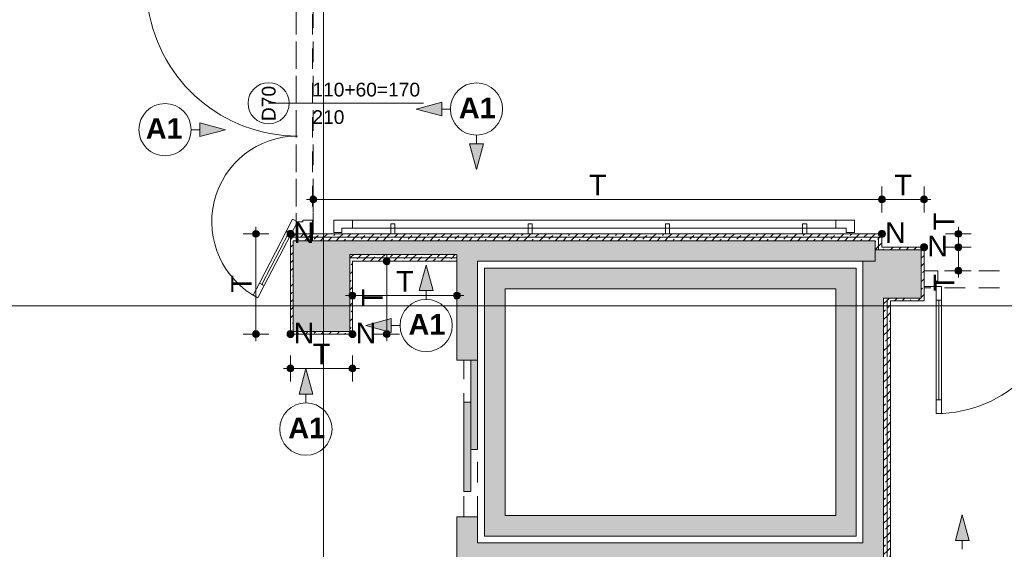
# Paper-space layout 'A-50 WYKOŃCZENIA ŚCIAN - PIĘTRO 5' of a CAD drawing. Header units: millimetres. Extents: x 0 to 420, y 0 to 297.
# Tile 7 of 11: x 173 to 245, y 149 to 187. Entities that reach past the tile are written whole.
import ezdxf
from ezdxf.xclip import XClip

# ---------------------------------------------------------------- set-up
doc = ezdxf.new("R2010")
doc.units = ezdxf.units.MM
doc.header["$MEASUREMENT"] = 0
doc.header["$XCLIPFRAME"] = 0
for name, pattern in [('DASHDOTX2', [1000, 500, -250, 0, -250]), ('Przer. długie kreski', [2.5, 1.5, -1]), ('PRZERYWANA_DU_A', [550, 350, -200])]:
    doc.linetypes.add(name, pattern=pattern)
for name, color, linetype in [('A__OKŁADZINY ŚCIAN', 7, 'Continuous'), ('A_podrys', 7, 'Continuous'), ('A_winda', 7, 'Continuous'), ('A_ściany', 7, 'Continuous'), ('A_ściany proj', 7, 'Continuous'), ('AR P NAROŻNIKI', 7, 'Continuous')]:
    doc.layers.add(name, color=color, linetype=linetype)
for name, color, linetype, lineweight in [('A__OKŁADZINY ŚCIAN_Nr_pióra__1', 7, 'Continuous', 20), ('A_winda_Nr_pióra__1', 7, 'Continuous', 20), ('A_ściany proj_Nr_pióra__1', 7, 'Continuous', 20), ('A_ściany proj_Nr_pióra__2', 8, 'Continuous', 13), ('A_ściany_Nr_pióra__1', 7, 'Continuous', 20), ('AR P NAROŻNIKI_Nr_pióra__1', 7, 'Continuous', 20), ('AR P NAROŻNIKI_Nr_pióra__2', 8, 'Continuous', 13), ('Drzwi Archicad_Nr_pióra__1', 7, 'Continuous', 20), ('Drzwi Archicad_Nr_pióra__3', 252, 'Continuous', 13), ('Znaczniki drzwi Archicada_Nr_pióra__3', 252, 'Continuous', 13)]:
    doc.layers.add(name, color=color, linetype=linetype, lineweight=lineweight)
for name, color, linetype, lineweight, true_color in [('A__OKŁADZINY ŚCIAN_Nr_pióra__7', 7, 'Continuous', 18, 0x171717), ('A_osie_Nr_pióra__16', 7, 'Continuous', 5, 0x0f0f0f), ('A_ściany proj_Nr_pióra__10', 7, 'Continuous', 13, 0x4b4b4b), ('A_ściany proj_Nr_pióra__21', 7, 'Continuous', 5, 0xb0b0b0), ('A_ściany_Nr_pióra__10', 7, 'Continuous', 13, 0x4b4b4b), ('AR ODBOJOPORĘCZ_Nr_pióra__10', 7, 'Continuous', 13, 0x4b4b4b), ('AR P NAROŻNIKI_Nr_pióra__7', 7, 'Continuous', 18, 0x171717)]:
    doc.layers.add(name, color=color, linetype=linetype, lineweight=lineweight, true_color=true_color)
doc.styles.add('STYL_AUTOMATYCZNY_1', font='arial.ttf')
doc.styles.add('STYL_AUTOMATYCZNY_3', font='arial.ttf')
doc.styles.add('STYL_AUTOMATYCZNY_4', font='arial.ttf')
doc.styles.add('STYL_AUTOMATYCZNY_5', font='arial.ttf')
pattern_1 = [(45, (-1580.2707, -278.4727), (-0.57024626, 0.57024626), []), (45, (-1579.70045, -278.4727), (-0.57024626, 0.57024626), [0.40323, -0.20161])]

# ---------------------------------------------------------------- blocks, each defined once
blk = doc.blocks.new('Rysunek_1_1', base_point=(-1580.271, -278.473))
at = {"layer": 'A__OKŁADZINY ŚCIAN', "linetype": 'Continuous', "lineweight": 0, "true_color": 0x000000}
for points in [[(201.77, 180.935), (203.636, 180.435), (203.636, 181.435)], [(187.881, 179.433), (186.015, 179.933), (186.015, 178.933)], [(206.172, 176.532), (206.672, 178.398), (205.672, 178.398)], [(202.504, 169.582), (202.004, 167.716), (203.004, 167.716)], [(198.101, 165.179), (199.967, 164.679), (199.967, 165.679)], [(193.744, 162.046), (193.244, 160.18), (194.244, 160.18)], [(241.564, 151.392), (241.064, 149.526), (242.064, 149.526)]]:
    blk.add_hatch(color=18, dxfattribs=at).paths.add_polyline_path(points)
at = {"layer": 'A__OKŁADZINY ŚCIAN', "linetype": 'Continuous', "lineweight": 0, "true_color": 0x171717}
for points in [[(194.026, 174.352), (194.045, 174.256), (194.1, 174.175), (194.181, 174.121), (194.276, 174.102), (194.372, 174.121), (194.453, 174.175), (194.507, 174.256), (194.526, 174.352), (194.507, 174.448), (194.453, 174.529), (194.372, 174.583), (194.276, 174.602), (194.181, 174.583), (194.1, 174.529), (194.045, 174.448)], [(235.461, 174.352), (235.48, 174.256), (235.534, 174.175), (235.615, 174.121), (235.711, 174.102), (235.806, 174.121), (235.887, 174.175), (235.942, 174.256), (235.961, 174.352), (235.942, 174.448), (235.887, 174.529), (235.806, 174.583), (235.711, 174.602), (235.615, 174.583), (235.534, 174.529), (235.48, 174.448)], [(238.531, 174.352), (238.55, 174.256), (238.604, 174.175), (238.685, 174.121), (238.781, 174.102), (238.876, 174.121), (238.957, 174.175), (239.012, 174.256), (239.031, 174.352), (239.012, 174.448), (238.957, 174.529), (238.876, 174.583), (238.781, 174.602), (238.685, 174.583), (238.604, 174.529), (238.55, 174.448)], [(189.848, 171.852), (189.867, 171.756), (189.921, 171.675), (190.002, 171.621), (190.098, 171.602), (190.194, 171.621), (190.275, 171.675), (190.329, 171.756), (190.348, 171.852), (190.329, 171.948), (190.275, 172.029), (190.194, 172.083), (190.098, 172.102), (190.002, 172.083), (189.921, 172.029), (189.867, 171.948)], [(241.031, 171.852), (241.05, 171.756), (241.104, 171.675), (241.185, 171.621), (241.281, 171.602), (241.376, 171.621), (241.457, 171.675), (241.512, 171.756), (241.531, 171.852), (241.512, 171.948), (241.457, 172.029), (241.376, 172.083), (241.281, 172.102), (241.185, 172.083), (241.104, 172.029), (241.05, 171.948)], [(241.031, 170.876), (241.05, 170.78), (241.104, 170.699), (241.185, 170.645), (241.281, 170.626), (241.376, 170.645), (241.457, 170.699), (241.512, 170.78), (241.531, 170.876), (241.512, 170.972), (241.457, 171.053), (241.376, 171.107), (241.281, 171.126), (241.185, 171.107), (241.104, 171.053), (241.05, 170.972)], [(199.386, 169.852), (199.405, 169.756), (199.46, 169.675), (199.541, 169.621), (199.636, 169.602), (199.732, 169.621), (199.813, 169.675), (199.867, 169.756), (199.886, 169.852), (199.867, 169.948), (199.813, 170.029), (199.732, 170.083), (199.636, 170.102), (199.541, 170.083), (199.46, 170.029), (199.405, 169.948)], [(241.031, 169.163), (241.05, 169.068), (241.104, 168.987), (241.185, 168.932), (241.281, 168.913), (241.376, 168.932), (241.457, 168.987), (241.512, 169.068), (241.531, 169.163), (241.512, 169.259), (241.457, 169.34), (241.376, 169.394), (241.281, 169.413), (241.185, 169.394), (241.104, 169.34), (241.05, 169.259)], [(196.886, 167.352), (196.905, 167.256), (196.96, 167.175), (197.041, 167.121), (197.136, 167.102), (197.232, 167.121), (197.313, 167.175), (197.367, 167.256), (197.386, 167.352), (197.367, 167.448), (197.313, 167.529), (197.232, 167.583), (197.136, 167.602), (197.041, 167.583), (196.96, 167.529), (196.905, 167.448)], [(204.501, 167.352), (204.52, 167.256), (204.575, 167.175), (204.656, 167.121), (204.751, 167.102), (204.847, 167.121), (204.928, 167.175), (204.982, 167.256), (205.001, 167.352), (204.982, 167.448), (204.928, 167.529), (204.847, 167.583), (204.751, 167.602), (204.656, 167.583), (204.575, 167.529), (204.52, 167.448)], [(189.848, 164.552), (189.867, 164.456), (189.921, 164.375), (190.002, 164.321), (190.098, 164.302), (190.194, 164.321), (190.275, 164.375), (190.329, 164.456), (190.348, 164.552), (190.329, 164.648), (190.275, 164.729), (190.194, 164.783), (190.098, 164.802), (190.002, 164.783), (189.921, 164.729), (189.867, 164.648)], [(199.386, 164.552), (199.405, 164.456), (199.46, 164.375), (199.541, 164.321), (199.636, 164.302), (199.732, 164.321), (199.813, 164.375), (199.867, 164.456), (199.886, 164.552), (199.867, 164.648), (199.813, 164.729), (199.732, 164.783), (199.636, 164.802), (199.541, 164.783), (199.46, 164.729), (199.405, 164.648)], [(192.366, 162.052), (192.385, 161.956), (192.44, 161.875), (192.521, 161.821), (192.616, 161.802), (192.712, 161.821), (192.793, 161.875), (192.847, 161.956), (192.866, 162.052), (192.847, 162.148), (192.793, 162.229), (192.712, 162.283), (192.616, 162.302), (192.521, 162.283), (192.44, 162.229), (192.385, 162.148)], [(196.886, 162.052), (196.905, 161.956), (196.96, 161.875), (197.041, 161.821), (197.136, 161.802), (197.232, 161.821), (197.313, 161.875), (197.367, 161.956), (197.386, 162.052), (197.367, 162.148), (197.313, 162.229), (197.232, 162.283), (197.136, 162.302), (197.041, 162.283), (196.96, 162.229), (196.905, 162.148)]]:
    blk.add_hatch(color=250, dxfattribs=at).paths.add_polyline_path(points)
at = {"layer": 'A_winda', "linetype": 'Continuous', "lineweight": 0, "true_color": 0xfdfdfd}
h = blk.add_hatch(color=7, dxfattribs=at)
h.paths.add_polyline_path([(206.751, 169.352), (206.751, 149.852), (233.841, 149.852), (233.841, 169.352)])
h.paths.add_polyline_path([(232.341, 167.852), (232.341, 151.352), (208.251, 151.352), (208.251, 167.852)], flags=0)
for points in [[(205.751, 156.162), (206.251, 156.162), (206.251, 162.662), (205.751, 162.662)], [(205.251, 153.103), (205.751, 153.103), (205.751, 159.603), (205.251, 159.603)]]:
    blk.add_hatch(color=7, dxfattribs=at).paths.add_polyline_path(points)
at = {"layer": 'A_ściany', "linetype": 'Continuous', "lineweight": 0, "true_color": 0x000000}
for points in [[(196.936, 171.352), (192.816, 171.352), (192.816, 164.752), (196.936, 164.752)], [(196.936, 170.352), (204.751, 170.352), (204.751, 171.352), (196.936, 171.352)], [(206.251, 169.852), (204.751, 171.352), (204.751, 162.662), (206.251, 162.662)], [(206.251, 169.852), (235.211, 169.852), (235.211, 171.352), (204.751, 171.352)], [(238.581, 167.176), (238.581, 170.676), (235.211, 170.676), (235.211, 169.852), (234.331, 169.852), (234.331, 167.176)], [(235.831, 125.852), (235.831, 167.176), (234.331, 167.176), (234.331, 127.352)], [(204.751, 151.262), (204.751, 145.262), (206.251, 145.262), (206.251, 151.262)], [(206.251, 147.852), (234.331, 147.852), (234.331, 149.352), (206.251, 149.352)]]:
    blk.add_hatch(color=18, dxfattribs=at).paths.add_polyline_path(points)
at = {"layer": 'A_ściany proj', "linetype": 'Continuous', "lineweight": 0, "true_color": 0x4b4b4b}
h = blk.add_hatch(dxfattribs=at)
h.set_pattern_fill('FP_65_0001', color=251, style=0, pattern_type=2)
h.set_pattern_definition(pattern_1)
h.paths.add_polyline_path([(235.711, 171.852), (192.616, 171.852), (192.716, 171.602), (235.461, 171.602)])
h = blk.add_hatch(dxfattribs=at)
h.set_pattern_fill('FP_65_0001', color=251, style=0, pattern_type=2)
h.set_pattern_definition(pattern_1)
h.paths.add_polyline_path([(192.716, 171.602), (192.616, 171.852), (192.616, 171.602)])
h = blk.add_hatch(dxfattribs=at)
h.set_pattern_fill('FP_65_0001', color=251, style=0, pattern_type=2)
h.set_pattern_definition(pattern_1)
h.paths.add_polyline_path([(192.616, 171.352), (192.816, 171.352), (192.716, 171.602), (192.616, 171.602)])
h = blk.add_hatch(dxfattribs=at)
h.set_pattern_fill('FP_65_0001', color=251, style=0, pattern_type=2)
h.set_pattern_definition(pattern_1)
h.paths.add_polyline_path([(192.716, 171.602), (192.816, 171.352), (192.816, 171.602)])
h = blk.add_hatch(dxfattribs=at)
h.set_pattern_fill('FP_65_0001', color=251, style=0, pattern_type=2)
h.set_pattern_definition(pattern_1)
h.paths.add_polyline_path([(192.816, 171.352), (235.211, 171.352), (235.461, 171.602), (192.816, 171.602)])
h = blk.add_hatch(dxfattribs=at)
h.set_pattern_fill('FP_65_0001', color=251, style=0, pattern_type=2)
h.set_pattern_definition(pattern_1)
h.paths.add_polyline_path([(235.211, 171.352), (235.211, 170.676), (235.461, 170.776), (235.461, 171.602)])
h = blk.add_hatch(dxfattribs=at)
h.set_pattern_fill('FP_65_0001', color=251, style=0, pattern_type=2)
h.set_pattern_definition(pattern_1)
h.paths.add_polyline_path([(235.711, 170.876), (235.711, 171.852), (235.461, 171.602), (235.461, 170.876)])
h = blk.add_hatch(dxfattribs=at)
h.set_pattern_fill('FP_65_0001', color=251, style=0, pattern_type=2)
h.set_pattern_definition(pattern_1)
h.paths.add_polyline_path([(192.616, 171.352), (192.616, 164.552), (192.816, 164.752), (192.816, 171.352)])
h = blk.add_hatch(dxfattribs=at)
h.set_pattern_fill('FP_65_0001', color=251, style=0, pattern_type=2)
h.set_pattern_definition(pattern_1)
h.paths.add_polyline_path([(235.211, 170.676), (235.461, 170.676), (235.461, 170.776)])
h = blk.add_hatch(dxfattribs=at)
h.set_pattern_fill('FP_65_0001', color=251, style=0, pattern_type=2)
h.set_pattern_definition(pattern_1)
h.paths.add_polyline_path([(235.711, 170.876), (235.461, 170.776), (235.461, 170.676), (235.711, 170.676)])
h = blk.add_hatch(dxfattribs=at)
h.set_pattern_fill('FP_65_0001', color=251, style=0, pattern_type=2)
h.set_pattern_definition(pattern_1)
h.paths.add_polyline_path([(235.461, 170.776), (235.711, 170.876), (235.461, 170.876)])
h = blk.add_hatch(dxfattribs=at)
h.set_pattern_fill('FP_65_0001', color=251, style=0, pattern_type=2)
h.set_pattern_definition(pattern_1)
h.paths.add_polyline_path([(235.711, 170.676), (238.581, 170.676), (238.781, 170.876), (235.711, 170.876)])
h = blk.add_hatch(dxfattribs=at)
h.set_pattern_fill('FP_65_0001', color=251, style=0, pattern_type=2)
h.set_pattern_definition(pattern_1)
h.paths.add_polyline_path([(238.581, 170.676), (238.581, 167.176), (238.781, 166.976), (238.781, 170.876)])
h = blk.add_hatch(dxfattribs=at)
h.set_pattern_fill('FP_65_0001', color=251, style=0, pattern_type=2)
h.set_pattern_definition(pattern_1)
h.paths.add_polyline_path([(196.936, 170.102), (197.036, 170.102), (196.936, 170.352)])
h = blk.add_hatch(dxfattribs=at)
h.set_pattern_fill('FP_65_0001', color=251, style=0, pattern_type=2)
h.set_pattern_definition(pattern_1)
h.paths.add_polyline_path([(204.751, 170.352), (196.936, 170.352), (197.036, 170.102), (204.751, 170.102)])
h = blk.add_hatch(dxfattribs=at)
h.set_pattern_fill('FP_65_0001', color=251, style=0, pattern_type=2)
h.set_pattern_definition(pattern_1)
h.paths.add_polyline_path([(196.936, 170.102), (196.936, 169.852), (197.136, 169.852), (197.036, 170.102)])
h = blk.add_hatch(dxfattribs=at)
h.set_pattern_fill('FP_65_0001', color=251, style=0, pattern_type=2)
h.set_pattern_definition(pattern_1)
h.paths.add_polyline_path([(197.036, 170.102), (197.136, 169.852), (197.136, 170.102)])
h = blk.add_hatch(dxfattribs=at)
h.set_pattern_fill('FP_65_0001', color=251, style=0, pattern_type=2)
h.set_pattern_definition(pattern_1)
h.paths.add_polyline_path([(197.136, 169.852), (204.751, 169.852), (204.751, 170.102), (197.136, 170.102)])
h = blk.add_hatch(dxfattribs=at)
h.set_pattern_fill('FP_65_0001', color=251, style=0, pattern_type=2)
h.set_pattern_definition(pattern_1)
h.paths.add_polyline_path([(196.936, 169.852), (196.936, 164.752), (197.136, 164.552), (197.136, 169.852)])
h = blk.add_hatch(dxfattribs=at)
h.set_pattern_fill('FP_65_0001', color=251, style=0, pattern_type=2)
h.set_pattern_definition(pattern_1)
h.paths.add_polyline_path([(236.081, 167.176), (235.831, 167.176), (236.081, 167.076)])
h = blk.add_hatch(dxfattribs=at)
h.set_pattern_fill('FP_65_0001', color=251, style=0, pattern_type=2)
h.set_pattern_definition(pattern_1)
h.paths.add_polyline_path([(235.831, 167.176), (235.831, 131.536), (236.081, 131.636), (236.081, 167.076)])
h = blk.add_hatch(dxfattribs=at)
h.set_pattern_fill('FP_65_0001', color=251, style=0, pattern_type=2)
h.set_pattern_definition(pattern_1)
h.paths.add_polyline_path([(236.081, 167.176), (236.081, 167.076), (236.331, 166.976), (236.331, 167.176)])
h = blk.add_hatch(dxfattribs=at)
h.set_pattern_fill('FP_65_0001', color=251, style=0, pattern_type=2)
h.set_pattern_definition(pattern_1)
h.paths.add_polyline_path([(236.331, 166.976), (238.781, 166.976), (238.581, 167.176), (236.331, 167.176)])
h = blk.add_hatch(dxfattribs=at)
h.set_pattern_fill('FP_65_0001', color=251, style=0, pattern_type=2)
h.set_pattern_definition(pattern_1)
h.paths.add_polyline_path([(236.331, 166.976), (236.081, 167.076), (236.081, 166.976)])
h = blk.add_hatch(dxfattribs=at)
h.set_pattern_fill('FP_65_0001', color=251, style=0, pattern_type=2)
h.set_pattern_definition(pattern_1)
h.paths.add_polyline_path([(236.331, 131.736), (236.331, 166.976), (236.081, 166.976), (236.081, 131.736)])
h = blk.add_hatch(dxfattribs=at)
h.set_pattern_fill('FP_65_0001', color=251, style=0, pattern_type=2)
h.set_pattern_definition(pattern_1)
h.paths.add_polyline_path([(196.936, 164.752), (192.816, 164.752), (192.616, 164.552), (197.136, 164.552)])
at = {"layer": 'AR P NAROŻNIKI', "linetype": 'Continuous', "lineweight": 0, "true_color": 0x171717}
for points in [[(192.866, 171.852, 1), (192.366, 171.852, 1)], [(235.961, 171.852, 1), (235.461, 171.852, 1)], [(239.031, 170.876, 1), (238.531, 170.876, 1)], [(192.866, 164.552, 1), (192.366, 164.552, 1)], [(197.386, 164.552, 1), (196.886, 164.552, 1)]]:
    blk.add_hatch(color=250, dxfattribs=at).paths.add_polyline_path(points)
at = {"layer": 'A__OKŁADZINY ŚCIAN_Nr_pióra__1', "color": 7, "linetype": 'Continuous', "lineweight": 20}
for p, q in [((201.77, 180.935), (203.636, 181.435)), ((201.77, 180.935), (203.636, 180.435)), ((203.636, 181.435), (203.636, 180.435)), ((204.27, 180.935), (203.636, 180.935)), ((185.381, 179.433), (186.015, 179.433)), ((186.015, 178.933), (186.015, 179.933)), ((187.881, 179.433), (186.015, 179.933)), ((187.881, 179.433), (186.015, 178.933)), ((206.172, 179.032), (206.172, 178.398)), ((205.672, 178.398), (206.672, 178.398)), ((206.172, 176.532), (205.672, 178.398)), ((206.172, 176.532), (206.672, 178.398)), ((202.504, 169.582), (202.004, 167.716)), ((202.504, 169.582), (203.004, 167.716)), ((203.004, 167.716), (202.004, 167.716)), ((202.504, 167.082), (202.504, 167.716)), ((198.101, 165.179), (199.967, 165.679)), ((198.101, 165.179), (199.967, 164.679)), ((199.967, 165.679), (199.967, 164.679)), ((200.601, 165.179), (199.967, 165.179)), ((193.744, 162.046), (193.244, 160.18)), ((193.744, 162.046), (194.244, 160.18)), ((194.244, 160.18), (193.244, 160.18)), ((193.744, 159.546), (193.744, 160.18)), ((241.564, 151.392), (241.064, 149.526)), ((241.564, 151.392), (242.064, 149.526)), ((242.064, 149.526), (241.064, 149.526)), ((241.564, 148.892), (241.564, 149.526))]:
    blk.add_line(p, q, dxfattribs=at)
for centre in [(206.172, 180.935), (183.479, 179.433), (202.504, 165.179), (193.744, 157.643)]:
    blk.add_circle(centre, 1.903, dxfattribs=at)
at = {"layer": 'A__OKŁADZINY ŚCIAN_Nr_pióra__7', "color": 250, "linetype": 'Continuous', "lineweight": 18, "true_color": 0x171717}
for p, q in [((194.276, 174.602), (194.276, 175.29)), ((235.711, 174.602), (235.711, 175.29)), ((238.781, 174.602), (238.781, 175.29)), ((193.776, 174.352), (194.026, 174.352)), ((194.526, 174.352), (235.461, 174.352)), ((235.961, 174.352), (238.531, 174.352)), ((239.031, 174.352), (239.281, 174.352)), ((194.276, 173.415), (194.276, 174.102)), ((235.711, 173.415), (235.711, 174.102)), ((238.781, 173.415), (238.781, 174.102)), ((190.098, 172.102), (190.098, 172.352)), ((241.281, 172.102), (241.281, 172.352)), ((189.848, 171.852), (189.161, 171.852)), ((190.098, 164.802), (190.098, 171.602)), ((191.036, 171.852), (190.348, 171.852)), ((241.031, 171.852), (240.343, 171.852)), ((241.281, 171.126), (241.281, 171.602)), ((242.218, 171.852), (241.531, 171.852)), ((241.031, 170.876), (240.343, 170.876)), ((242.218, 170.876), (241.531, 170.876)), ((199.636, 170.102), (199.636, 170.352)), ((241.281, 169.413), (241.281, 170.626)), ((199.386, 169.852), (198.699, 169.852)), ((199.636, 164.802), (199.636, 169.602)), ((200.574, 169.852), (199.886, 169.852)), ((241.031, 169.163), (240.343, 169.163)), ((241.281, 168.663), (241.281, 168.913)), ((242.218, 169.163), (241.531, 169.163)), ((197.136, 167.602), (197.136, 168.29)), ((204.751, 167.602), (204.751, 168.29)), ((196.636, 167.352), (196.886, 167.352)), ((197.386, 167.352), (204.501, 167.352)), ((205.001, 167.352), (205.251, 167.352)), ((197.136, 166.415), (197.136, 167.102)), ((204.751, 166.415), (204.751, 167.102)), ((189.848, 164.552), (189.161, 164.552)), ((190.098, 164.052), (190.098, 164.302)), ((191.036, 164.552), (190.348, 164.552)), ((199.386, 164.552), (198.699, 164.552)), ((199.636, 164.052), (199.636, 164.302)), ((200.574, 164.552), (199.886, 164.552)), ((192.616, 162.302), (192.616, 162.99)), ((197.136, 162.302), (197.136, 162.99)), ((192.116, 162.052), (192.366, 162.052)), ((192.616, 161.115), (192.616, 161.802)), ((192.866, 162.052), (196.886, 162.052)), ((197.136, 161.115), (197.136, 161.802)), ((197.386, 162.052), (197.636, 162.052))]:
    blk.add_line(p, q, dxfattribs=at)
for centre in [(194.276, 174.352), (235.711, 174.352), (238.781, 174.352), (190.098, 171.852), (241.281, 171.852), (241.281, 170.876), (199.636, 169.852), (241.281, 169.163), (197.136, 167.352), (204.751, 167.352), (190.098, 164.552), (199.636, 164.552), (192.616, 162.052), (197.136, 162.052)]:
    blk.add_circle(centre, 0.25, dxfattribs=at)
at = {"layer": 'A_osie_Nr_pióra__16', "color": 250, "linetype": 'DASHDOTX2', "lineweight": 5, "true_color": 0x0f0f0f}
for p, q in [((195.026, 250.06), (195.026, 100.602)), ((288.921, 166.602), (64.722, 166.602))]:
    blk.add_line(p, q, dxfattribs=at)
at = {"layer": 'A_winda_Nr_pióra__1', "color": 7, "linetype": 'Przer. długie kreski', "lineweight": 20}
for p, q in [((205.251, 151.262), (205.251, 162.662)), ((206.251, 151.262), (206.251, 162.262))]:
    blk.add_line(p, q, dxfattribs=at)
at = {"layer": 'A_winda_Nr_pióra__1', "color": 7, "linetype": 'PRZERYWANA_DU_A', "lineweight": 20, "flags": 128}
for points in [[(206.751, 169.352), (233.841, 169.352), (233.841, 149.852), (206.751, 149.852)], [(232.341, 167.852), (232.341, 151.352), (208.251, 151.352), (208.251, 167.852)]]:
    blk.add_lwpolyline(points, close=True, dxfattribs=at)
at = {"layer": 'A_winda_Nr_pióra__1', "color": 7, "linetype": 'Continuous', "lineweight": 20, "flags": 128}
for points in [[(205.751, 156.162), (205.751, 162.662), (206.251, 162.662), (206.251, 156.162)], [(205.251, 153.103), (205.251, 159.603), (205.751, 159.603), (205.751, 153.103)]]:
    blk.add_lwpolyline(points, close=True, dxfattribs=at)
at = {"layer": 'A_ściany proj_Nr_pióra__1', "color": 7, "linetype": 'Continuous', "lineweight": 20, "flags": 128}
for points in [[(235.711, 171.852), (192.616, 171.852)], [(235.711, 170.876), (235.711, 171.852)], [(192.616, 171.352), (192.616, 164.552)], [(192.816, 171.352), (235.211, 171.352)], [(192.816, 164.752), (192.816, 171.352)], [(235.211, 171.352), (235.211, 170.676)], [(238.781, 170.876), (235.711, 170.876)], [(238.781, 166.976), (238.781, 170.876)], [(204.751, 170.352), (196.936, 170.352)], [(235.711, 170.676), (238.581, 170.676)], [(238.581, 170.676), (238.581, 167.176)], [(196.936, 169.852), (196.936, 164.752)], [(197.136, 169.852), (204.751, 169.852)], [(197.136, 164.552), (197.136, 169.852)], [(235.831, 167.176), (235.831, 131.536)], [(238.581, 167.176), (236.331, 167.176)], [(236.331, 166.976), (238.781, 166.976)], [(236.331, 131.736), (236.331, 166.976)], [(192.616, 164.552), (197.136, 164.552)], [(196.936, 164.752), (192.816, 164.752)]]:
    blk.add_lwpolyline(points, dxfattribs=at)
at = {"layer": 'A_ściany proj_Nr_pióra__10', "color": 251, "linetype": 'Continuous', "lineweight": 13, "true_color": 0x4b4b4b}
for p, q in [((192.716, 171.602), (235.461, 171.602)), ((235.461, 171.602), (192.716, 171.602)), ((235.461, 171.602), (235.461, 170.776)), ((235.461, 170.776), (235.461, 171.602)), ((235.461, 170.776), (235.461, 170.676)), ((197.036, 170.102), (196.936, 170.102)), ((204.751, 170.102), (197.036, 170.102)), ((197.036, 170.102), (204.751, 170.102)), ((236.081, 167.076), (236.081, 131.636)), ((236.081, 131.636), (236.081, 167.076))]:
    blk.add_line(p, q, dxfattribs=at)
at = {"layer": 'A_ściany proj_Nr_pióra__2', "color": 8, "linetype": 'Continuous', "lineweight": 13, "flags": 128}
for points in [[(192.616, 171.852), (192.616, 171.602)], [(192.616, 171.602), (192.616, 171.352)], [(196.936, 170.352), (196.936, 170.102)], [(196.936, 170.102), (196.936, 169.852)], [(204.751, 170.352), (204.751, 170.102)], [(204.751, 170.102), (204.751, 169.852)], [(235.211, 170.676), (235.461, 170.676)], [(235.461, 170.676), (235.711, 170.676)], [(235.831, 167.176), (236.081, 167.176)], [(236.081, 167.176), (236.331, 167.176)]]:
    blk.add_lwpolyline(points, dxfattribs=at)
at = {"layer": 'A_ściany proj_Nr_pióra__21', "color": 253, "linetype": 'Continuous', "lineweight": 5, "true_color": 0xb0b0b0}
for p, q in [((193.126, 171.852), (193.026, 171.852)), ((193.151, 171.852), (193.126, 171.852)), ((193.276, 171.852), (193.151, 171.852)), ((194.026, 171.852), (193.276, 171.852)), ((194.151, 171.852), (194.026, 171.852)), ((194.276, 171.852), (194.151, 171.852)), ((238.781, 169.163), (238.781, 169.038)), ((238.781, 169.038), (238.781, 168.913)), ((238.781, 168.913), (238.781, 168.163)), ((238.781, 168.163), (238.781, 168.038)), ((238.781, 168.038), (238.781, 168.013)), ((238.781, 168.013), (238.781, 167.913))]:
    blk.add_line(p, q, dxfattribs=at)
at = {"layer": 'A_ściany_Nr_pióra__1', "color": 7, "linetype": 'Continuous', "lineweight": 20}
for p, q in [((204.751, 162.662), (206.251, 162.662)), ((204.751, 151.262), (206.251, 151.262))]:
    blk.add_line(p, q, dxfattribs=at)
at = {"layer": 'A_ściany_Nr_pióra__1', "color": 7, "linetype": 'Continuous', "lineweight": 20, "flags": 128}
for points in [[(196.936, 171.352), (192.816, 171.352)], [(192.816, 171.352), (192.816, 164.752)], [(204.751, 171.352), (196.936, 171.352)], [(235.211, 171.352), (204.751, 171.352)], [(235.211, 169.852), (235.211, 171.352)], [(196.936, 170.352), (204.751, 170.352)], [(196.936, 164.752), (196.936, 170.352)], [(204.751, 170.352), (204.751, 162.662)], [(238.581, 170.676), (235.211, 170.676)], [(235.211, 170.676), (235.211, 169.852)], [(238.581, 167.176), (238.581, 170.676)], [(206.251, 162.662), (206.251, 169.852)], [(206.251, 169.852), (235.211, 169.852)], [(235.211, 169.852), (234.331, 169.852)], [(234.331, 169.852), (234.331, 167.176)], [(234.331, 167.176), (234.331, 149.352)], [(235.831, 125.852), (235.831, 167.176)], [(235.831, 167.176), (238.581, 167.176)], [(192.816, 164.752), (196.936, 164.752)], [(204.751, 151.262), (204.751, 145.262)], [(206.251, 149.352), (206.251, 151.262)], [(234.331, 149.352), (206.251, 149.352)]]:
    blk.add_lwpolyline(points, dxfattribs=at)
at = {"layer": 'A_ściany_Nr_pióra__10', "color": 251, "linetype": 'Przer. długie kreski', "lineweight": 13, "true_color": 0x4b4b4b}
for p, q in [((193.026, 171.352), (193.026, 191.132)), ((194.215, 171.352), (194.215, 191.132))]:
    blk.add_line(p, q, dxfattribs=at)
at = {"layer": 'AR ODBOJOPORĘCZ_Nr_pióra__10', "color": 251, "linetype": 'Continuous', "lineweight": 13, "true_color": 0x4b4b4b}
for p, q in [((195.776, 171.956), (195.776, 172.852)), ((233.71, 172.852), (195.776, 172.852)), ((195.777, 171.956), (195.777, 172.852)), ((233.71, 172.852), (195.777, 172.852)), ((196.37, 171.956), (196.37, 172.258)), ((233.117, 172.258), (196.37, 172.258)), ((197.126, 172.852), (197.126, 172.258)), ((199.933, 172.582), (199.933, 171.852)), ((200.233, 172.582), (199.933, 172.582)), ((200.233, 172.582), (200.233, 171.852)), ((209.933, 172.582), (209.933, 171.852)), ((210.233, 172.582), (209.933, 172.582)), ((210.233, 172.582), (210.233, 171.852)), ((219.933, 172.582), (219.933, 171.852)), ((220.233, 172.582), (219.933, 172.582)), ((220.233, 172.582), (220.233, 171.852)), ((229.933, 172.582), (229.933, 171.852)), ((230.233, 172.582), (229.933, 172.582)), ((230.233, 172.582), (230.233, 171.852)), ((232.361, 172.258), (232.361, 172.852)), ((233.117, 171.956), (233.117, 172.258)), ((233.71, 171.956), (233.71, 172.852)), ((233.711, 171.956), (233.711, 172.852)), ((195.776, 171.956), (196.37, 171.956)), ((200.233, 171.852), (199.933, 171.852)), ((210.233, 171.852), (209.933, 171.852)), ((220.233, 171.852), (219.933, 171.852)), ((230.233, 171.852), (229.933, 171.852)), ((233.711, 171.956), (233.117, 171.956))]:
    blk.add_line(p, q, dxfattribs=at)
at = {"layer": 'AR P NAROŻNIKI_Nr_pióra__1', "color": 7, "linetype": 'Continuous', "lineweight": 20}
for centre in [(192.616, 171.852), (235.711, 171.852), (238.781, 170.876), (192.616, 164.552), (197.136, 164.552)]:
    blk.add_circle(centre, 0.25, dxfattribs=at)
at = {"layer": 'AR P NAROŻNIKI_Nr_pióra__2', "color": 8, "linetype": 'PRZERYWANA_DU_A', "lineweight": 13, "flags": 128}
for points in [[(192.866, 171.852, 1), (192.366, 171.852, 1)], [(235.961, 171.852, 1), (235.461, 171.852, 1)], [(239.031, 170.876, 1), (238.531, 170.876, 1)], [(192.866, 164.552, 1), (192.366, 164.552, 1)], [(197.386, 164.552, 1), (196.886, 164.552, 1)]]:
    blk.add_lwpolyline(points, format="xyb", close=True, dxfattribs=at)
at = {"layer": 'Drzwi Archicad_Nr_pióra__1', "color": 7, "linetype": 'Continuous', "lineweight": 20}
for p, q in [((204.751, 162.662), (206.251, 162.662)), ((204.751, 151.262), (206.251, 151.262))]:
    blk.add_line(p, q, dxfattribs=at)
at = {"layer": 'Drzwi Archicad_Nr_pióra__3', "color": 252, "linetype": 'Przer. długie kreski', "lineweight": 13}
for p, q in [((193.026, 171.852), (193.026, 190.852)), ((194.276, 171.852), (194.276, 190.852)), ((259.281, 169.163), (238.781, 169.163)), ((259.281, 167.913), (238.781, 167.913))]:
    blk.add_line(p, q, dxfattribs=at)
at = {"layer": 'Drzwi Archicad_Nr_pióra__3', "color": 252, "linetype": 'Continuous', "lineweight": 13}
for p, q in [((192.771, 172.916), (192.311, 172.029)), ((193.126, 172.732), (192.771, 172.916)), ((192.666, 171.845), (193.126, 172.732)), ((193.526, 172.732), (193.126, 172.732)), ((193.126, 172.732), (193.126, 171.852)), ((194.276, 172.852), (193.526, 172.852)), ((193.526, 172.852), (193.526, 172.732)), ((194.276, 171.852), (194.276, 172.852)), ((190.534, 168.174), (192.488, 171.937)), ((192.311, 172.029), (192.666, 171.845)), ((193.126, 171.852), (193.026, 171.852)), ((193.126, 171.852), (194.276, 171.852)), ((193.151, 171.852), (193.126, 171.852)), ((193.151, 171.852), (193.126, 171.852)), ((193.276, 171.852), (193.151, 171.852)), ((193.276, 171.852), (193.151, 171.852)), ((194.026, 171.852), (193.276, 171.852)), ((194.026, 171.852), (193.276, 171.852)), ((194.151, 171.852), (194.026, 171.852)), ((194.151, 171.852), (194.026, 171.852)), ((194.276, 171.852), (194.151, 171.852)), ((194.276, 171.852), (194.151, 171.852)), ((238.781, 169.163), (238.781, 168.013)), ((239.781, 169.163), (238.781, 169.163)), ((238.781, 169.163), (238.781, 169.038)), ((238.781, 169.163), (238.781, 169.038)), ((238.781, 169.038), (238.781, 168.913)), ((238.781, 169.038), (238.781, 168.913)), ((238.781, 168.913), (238.781, 168.163)), ((238.781, 168.913), (238.781, 168.163)), ((239.781, 168.413), (239.781, 169.163)), ((190.356, 168.266), (189.895, 167.379)), ((190.25, 167.194), (190.711, 168.082)), ((190.711, 168.082), (190.356, 168.266)), ((238.781, 168.163), (238.781, 168.038)), ((238.781, 168.163), (238.781, 168.038)), ((238.781, 168.038), (238.781, 168.013)), ((238.781, 168.038), (238.781, 168.013)), ((238.781, 168.013), (239.661, 168.013)), ((238.781, 168.013), (238.781, 167.913)), ((239.661, 168.013), (239.661, 168.413)), ((239.661, 168.413), (239.781, 168.413)), ((239.661, 167.013), (239.661, 168.013)), ((239.661, 168.013), (240.061, 168.013)), ((240.061, 168.013), (240.061, 167.013)), ((189.895, 167.379), (190.25, 167.194)), ((240.061, 167.013), (239.661, 167.013)), ((239.861, 159.773), (239.861, 167.013)), ((239.661, 158.773), (239.661, 159.773)), ((239.661, 159.773), (240.061, 159.773)), ((240.061, 159.773), (240.061, 158.773)), ((240.061, 158.773), (239.661, 158.773))]:
    blk.add_line(p, q, dxfattribs=at)
at = {"layer": 'Drzwi Archicad_Nr_pióra__3', "color": 252, "linetype": 'Continuous', "lineweight": 13, "flags": 128}
for points in [[(190.534, 168.174), (192.488, 171.937), (192.311, 172.029), (190.356, 168.266)], [(190.711, 168.082), (192.666, 171.845), (192.488, 171.937), (190.534, 168.174)], [(239.661, 159.773), (239.661, 167.013), (239.861, 167.013), (239.861, 159.773)], [(239.861, 159.773), (239.861, 167.013), (240.061, 167.013), (240.061, 159.773)]]:
    blk.add_lwpolyline(points, close=True, dxfattribs=at)
at = {"layer": 'Drzwi Archicad_Nr_pióra__3', "color": 252, "linetype": 'Continuous', "lineweight": 13}
for centre, radius, start, end in [((193.126, 189.972), 11, 108.01265, 270), ((193.126, 172.732), 6.24, 90, 242.55465), ((239.661, 168.013), 9.24, 270, 0)]:
    blk.add_arc(centre, radius, start, end, dxfattribs=at)
at = {"layer": 'Znaczniki drzwi Archicada_Nr_pióra__3', "color": 252, "linetype": 'Continuous', "lineweight": 13}
blk.add_line((191.026, 181.352), (202.318, 181.352), dxfattribs=at)
at = {"layer": 'Znaczniki drzwi Archicada_Nr_pióra__3', "color": 252, "linetype": 'Continuous', "lineweight": 13, "flags": 128}
blk.add_lwpolyline([(191.026, 182.852, 1), (191.026, 179.852, 1)], format="xyb", close=True, dxfattribs=at)
at = {"layer": 'A__OKŁADZINY ŚCIAN_Nr_pióra__1', "color": 7, "linetype": 'Continuous', "lineweight": 20, "char_height": 1.5, "style": 'STYL_AUTOMATYCZNY_3'}
for s, insert, attachment_point in [('\\A1;{\\pql;\\fArial|b1|i0|c238|p0;\\W1.000000;A1}', (204.89, 181.02), 4), ('\\A1;{\\pqr;\\fArial|b1|i0|c238|p0;\\W1.000000;A1}', (184.761, 179.518), 6), ('\\A1;{\\pql;\\fArial|b1|i0|c238|p0;\\W1.000000;A1}', (201.221, 165.265), 4), ('\\A1;{\\pql;\\fArial|b1|i0|c238|p0;\\W1.000000;A1}', (192.462, 157.728), 4)]:
    blk.add_mtext(s, dxfattribs=dict(at, insert=insert, attachment_point=attachment_point))
at = {"layer": 'A__OKŁADZINY ŚCIAN_Nr_pióra__7', "color": 250, "linetype": 'Continuous', "lineweight": 18, "true_color": 0x171717, "char_height": 1.5, "width": 1.25659, "attachment_point": 7, "style": 'STYL_AUTOMATYCZNY_5'}
for insert in [(214.365, 174.652), (236.617, 174.652), (200.316, 167.652), (194.248, 162.352)]:
    blk.add_mtext('\\A1;{\\pql;\\fArial|b0|i0|c238|p0;\\W1.000000;T}', dxfattribs=dict(at, insert=insert))
at = {"layer": 'A__OKŁADZINY ŚCIAN_Nr_pióra__7', "color": 250, "linetype": 'Continuous', "lineweight": 18, "true_color": 0x171717, "char_height": 1.5, "width": 1.25659, "attachment_point": 7, "rotation": 90, "style": 'STYL_AUTOMATYCZNY_5'}
for insert in [(240.981, 172.102), (189.798, 167.574), (240.981, 167.657), (199.336, 166.574)]:
    blk.add_mtext('\\A1;{\\pql;\\fArial|b0|i0|c238|p0;\\W1.000000;T}', dxfattribs=dict(at, insert=insert))
at = {"layer": 'AR P NAROŻNIKI_Nr_pióra__7', "color": 250, "linetype": 'Continuous', "lineweight": 18, "true_color": 0x171717, "char_height": 1.5, "attachment_point": 4, "style": 'STYL_AUTOMATYCZNY_1'}
for insert in [(192.842, 171.944), (235.936, 171.944), (239.006, 170.968), (192.842, 164.644), (197.362, 164.644)]:
    blk.add_mtext('\\A1;{\\pql;\\fArial|b0|i0|c238|p0;\\W1.000000;N}', dxfattribs=dict(at, insert=insert))
at = {"layer": 'Znaczniki drzwi Archicada_Nr_pióra__3', "color": 252, "linetype": 'Continuous', "lineweight": 13, "insert": (191.544, 180.057), "char_height": 1, "attachment_point": 7, "rotation": 90, "style": 'STYL_AUTOMATYCZNY_4'}
blk.add_mtext('\\A1;{\\pql;\\fArial CE|b0|i0|c238|p0;\\W1.000000;D70}', dxfattribs=at)
at = {"layer": 'Znaczniki drzwi Archicada_Nr_pióra__3', "color": 252, "linetype": 'Continuous', "lineweight": 13, "char_height": 1, "attachment_point": 7, "style": 'STYL_AUTOMATYCZNY_4'}
for s, insert in [('\\A1;{\\pql;\\fArial CE|b0|i0|c238|p0;\\W1.000000;110+60=170}', (194.215, 181.835)), ('\\A1;{\\pql;\\fArial CE|b0|i0|c238|p0;\\W1.000000;210}', (194.215, 179.835))]:
    blk.add_mtext(s, dxfattribs=dict(at, insert=insert))

psp = doc.layouts.new('A-50 WYKOŃCZENIA ŚCIAN - PIĘTRO 5')

# ---------------------------------------------------------------- block references
at = {"layer": 'A_podrys', "color": 37, "linetype": 'Continuous', "lineweight": 5, "true_color": 0x656532}
ref = psp.add_blockref('Rysunek_1_1', (-1580.271, -278.473), dxfattribs=at)
XClip(ref).set_block_clipping_path([(38.4706580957, 100.602104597), (288.9206293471, 276.3111614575)])

doc.saveas('drawing.dxf')
